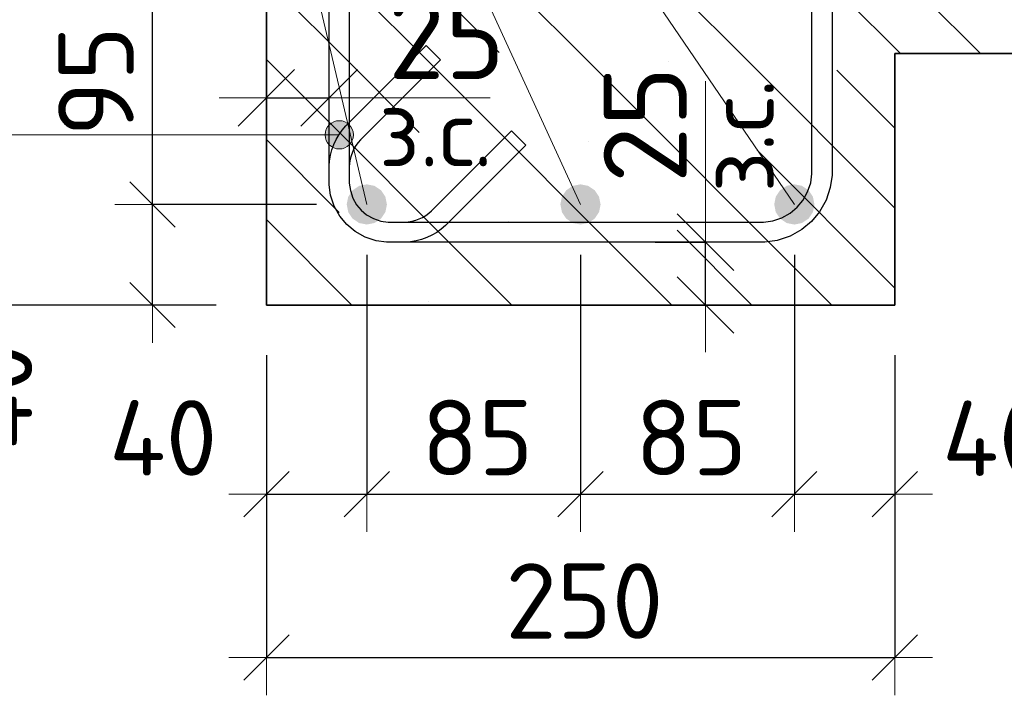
# Model space of a CAD drawing. Header units: metres. Extents: x -38 to 90, y -15 to 21.
# Tile 107 of 127: x 72.061 to 72.453, y 4.114 to 4.383. Entities that reach past the tile are written whole.
import ezdxf

# ---------------------------------------------------------------- set-up
doc = ezdxf.new("R2010")
doc.units = ezdxf.units.M
doc.header["$PDMODE"] = 65
for name, color, linetype, lineweight in [('XR$4$Арм.стержн. Хомут', 240, 'Continuous', 35), ('XR$4$Арм.стержн.горизонт. 1', 180, 'Continuous', 35), ('XR$4$Размерная линия (1)', 7, 'Continuous', 13), ('XR$4$Размерная линия_ общее', 7, 'Continuous', 13)]:
    doc.layers.add(name, color=color, linetype=linetype, lineweight=lineweight)
doc.styles.add('ISOCPEUR', font='txt')
doc.dimstyles.new('DIMSTYLE_10', dxfattribs={"dimtxt": 0.033, "dimasz": 0.0375, "dimexe": 0, "dimexo": 0, "dimgap": 0.0165, "dimtad": 2, "dimdec": 0, "dimlfac": 1000, "dimrnd": 1, "dimzin": 12, "dimdsep": 46, "dimtxsty": 'ISOCPEUR', "dimblk1": 'ALL_ML_STRICH', "dimblk2": 'ALL_ML_STRICH', "dimsah": 1, "dimcen": 0, "dimclrd": 7, "dimclre": 256, "dimclrt": 7, "dimadec": 0, "dimazin": 0, "dimtfac": 1, "dimtdec": 0, "dimtix": 1, "dimtmove": 2, "dimatfit": 3, "dimfxl": 0, "dimtvp": 1.2, "dimtzin": 0, "dimlwd": 0, "dimlwe": -3, "dimarcsym": 0})
doc.dimstyles.new('DIMSTYLE_12', dxfattribs={"dimtxt": 0.03, "dimasz": 0.03, "dimexe": 0, "dimexo": 0, "dimgap": 0.015, "dimtad": 2, "dimdec": 0, "dimlfac": 1000, "dimrnd": 1, "dimzin": 12, "dimdsep": 46, "dimtxsty": 'ISOCPEUR', "dimblk1": 'ALL_ML_STRICH', "dimblk2": 'ALL_ML_STRICH', "dimsah": 1, "dimcen": 0, "dimclrd": 7, "dimclre": 256, "dimclrt": 7, "dimadec": 0, "dimazin": 0, "dimtfac": 1, "dimtdec": 0, "dimtix": 1, "dimtmove": 2, "dimatfit": 3, "dimfxl": 0, "dimtzin": 0, "dimlwd": 0, "dimlwe": -3, "dimarcsym": 0})
doc.dimstyles.new('DIMSTYLE_13', dxfattribs={"dimtxt": 0.03, "dimasz": 0.03, "dimexe": 0, "dimexo": 0, "dimgap": 0.015, "dimtad": 2, "dimdec": 0, "dimlfac": 1000, "dimrnd": 1, "dimzin": 12, "dimdsep": 46, "dimtxsty": 'ISOCPEUR', "dimblk1": 'ALL_ML_STRICH', "dimblk2": 'ALL_ML_STRICH', "dimsah": 1, "dimcen": 0, "dimclrd": 7, "dimclre": 256, "dimclrt": 7, "dimadec": 0, "dimazin": 0, "dimtfac": 1, "dimtdec": 0, "dimtix": 1, "dimtmove": 2, "dimatfit": 3, "dimfxl": 0, "dimtvp": 1.2, "dimtzin": 0, "dimlwd": 0, "dimlwe": -3, "dimarcsym": 0})
doc.dimstyles.new('DIMSTYLE_14', dxfattribs={"dimtxt": 0.03, "dimasz": 0.03, "dimexe": 0, "dimexo": 0, "dimgap": 0.015, "dimtad": 2, "dimdec": 0, "dimlfac": 1000, "dimrnd": 1, "dimzin": 12, "dimdsep": 46, "dimtxsty": 'ISOCPEUR', "dimblk1": 'ALL_ML_STRICH', "dimblk2": 'ALL_ML_STRICH', "dimsah": 1, "dimcen": 0, "dimclrd": 7, "dimclre": 256, "dimclrt": 7, "dimadec": 0, "dimazin": 0, "dimtfac": 1, "dimtdec": 0, "dimtix": 1, "dimtmove": 2, "dimatfit": 3, "dimfxl": 0, "dimtvp": 1.2, "dimtzin": 0, "dimlwd": 0, "dimlwe": -3, "dimarcsym": 0})
pattern_1 = [(135, (0, 0), (-0.031819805, -0.031819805), [0.4, -0.05, 0, -0.05]), (135, (-0.01591, -0.01591), (-0.031819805, -0.031819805), [0.8, -0.1, 0.1, -0.1])]

# ---------------------------------------------------------------- blocks, each defined once
blk = doc.blocks.new('ALL_ML_STRICH')
at = {"color": 0, "linetype": 'ByBlock', "lineweight": -2}
for p, q in [((0, -0.5), (0, 0.5)), ((-0.3, -0.3), (0.3, 0.3)), ((-1, 0), (0.5, 0))]:
    blk.add_line(p, q, dxfattribs=at)
blk = doc.blocks.new('*D61')
at = {"layer": 'DEFPOINTS', "color": 7, "linetype": 'Continuous', "lineweight": 13, "transparency": 33554687}
for p in [(72.15954, 4.35182), (72.15954, 4.31683), (72.18454, 4.31183)]:
    blk.add_point(p, dxfattribs=at)
at = {"layer": 'XR$4$Размерная линия_ общее', "color": 253, "linetype": 'Continuous', "lineweight": -2, "true_color": 0xa0a0a0, "transparency": 33554687}
for p, q in [((72.15954, 4.33683), (72.15954, 4.35182)), ((72.18454, 4.33183), (72.18454, 4.35182))]:
    blk.add_line(p, q, dxfattribs=at)
at = {"layer": 'XR$4$Размерная линия_ общее', "color": 7, "linetype": 'Continuous', "lineweight": -2, "transparency": 33554687}
blk.add_line((72.15954, 4.35182), (72.18454, 4.35182), dxfattribs=at)
at = {"layer": 'XR$4$Размерная линия_ общее', "color": 7, "linetype": 'Continuous', "lineweight": 13, "transparency": 33554687, "xscale": 0.0375, "yscale": 0.0375, "zscale": 0.0375, "rotation": 180}
blk.add_blockref('ALL_ML_STRICH', (72.15954, 4.35182), dxfattribs=at)
at = {"layer": 'XR$4$Размерная линия_ общее', "color": 7, "linetype": 'Continuous', "lineweight": 13, "transparency": 33554687, "xscale": 0.0375, "yscale": 0.0375, "zscale": 0.0375}
blk.add_blockref('ALL_ML_STRICH', (72.18454, 4.35182), dxfattribs=at)
at = {"layer": 'XR$4$Размерная линия_ общее', "color": 7, "linetype": 'Continuous', "lineweight": 13, "transparency": 33554687, "insert": (72.23127, 4.37582), "char_height": 0.033, "width": 0.066, "attachment_point": 5, "style": 'ISOCPEUR'}
blk.add_mtext('\\A1;{25}', dxfattribs=at)
at = {"layer": 'XR$4$Размерная линия_ общее', "color": 7, "linetype": 'Continuous', "lineweight": 13, "transparency": 33554687, "insert": (72.20432, 4.35161), "char_height": 0.027, "width": 0.00135, "attachment_point": 1, "line_spacing_factor": 0.60241, "style": 'ISOCPEUR'}
blk.add_mtext('з.с.', dxfattribs=at)
blk = doc.blocks.new('*D62')
at = {"layer": 'DEFPOINTS', "color": 7, "linetype": 'Continuous', "lineweight": 13, "transparency": 33554687}
for p in [(72.29424, 4.29445), (72.29924, 4.26945), (72.33423, 4.26945)]:
    blk.add_point(p, dxfattribs=at)
at = {"layer": 'XR$4$Размерная линия_ общее', "color": 253, "linetype": 'Continuous', "lineweight": -2, "true_color": 0xa0a0a0, "transparency": 33554687}
for p, q in [((72.31424, 4.29445), (72.33423, 4.29445)), ((72.31924, 4.26945), (72.33423, 4.26945))]:
    blk.add_line(p, q, dxfattribs=at)
at = {"layer": 'XR$4$Размерная линия_ общее', "color": 7, "linetype": 'Continuous', "lineweight": -2, "transparency": 33554687}
blk.add_line((72.33423, 4.26945), (72.33423, 4.29445), dxfattribs=at)
at = {"layer": 'XR$4$Размерная линия_ общее', "color": 7, "linetype": 'Continuous', "lineweight": 13, "transparency": 33554687, "xscale": 0.0375, "yscale": 0.0375, "zscale": 0.0375}
for p, rotation in [((72.33423, 4.29445), 90), ((72.33423, 4.26945), 270)]:
    blk.add_blockref('ALL_ML_STRICH', p, dxfattribs=dict(at, rotation=rotation))
at = {"layer": 'XR$4$Размерная линия_ общее', "color": 7, "linetype": 'Continuous', "lineweight": 13, "transparency": 33554687, "insert": (72.33444, 4.31422), "char_height": 0.027, "width": 0.00135, "attachment_point": 1, "rotation": 90, "line_spacing_factor": 0.60241, "style": 'ISOCPEUR'}
blk.add_mtext('з.с.', dxfattribs=at)
at = {"layer": 'XR$4$Размерная линия_ общее', "color": 7, "linetype": 'Continuous', "lineweight": 13, "transparency": 33554687, "insert": (72.31023, 4.34117), "char_height": 0.033, "width": 0.066, "attachment_point": 5, "rotation": 90, "style": 'ISOCPEUR'}
blk.add_mtext('\\A1;{25}', dxfattribs=at)
blk = doc.blocks.new('*D67')
at = {"layer": 'DEFPOINTS', "color": 7, "linetype": 'Continuous', "lineweight": 13, "transparency": 33554687}
for p in [(72.15958, 4.56945), (72.03923, 4.26945), (72.15954, 4.26945)]:
    blk.add_point(p, dxfattribs=at)
at = {"layer": 'XR$4$Размерная линия (1)', "color": 9, "linetype": 'Continuous', "lineweight": -2, "true_color": 0xc7c7c7, "transparency": 33554687}
for p, q in [((72.13958, 4.56945), (72.03923, 4.56945)), ((72.13954, 4.26945), (72.03923, 4.26945))]:
    blk.add_line(p, q, dxfattribs=at)
at = {"layer": 'XR$4$Размерная линия (1)', "color": 7, "linetype": 'Continuous', "lineweight": -2, "transparency": 33554687}
blk.add_line((72.03923, 4.26945), (72.03923, 4.56945), dxfattribs=at)
at = {"layer": 'XR$4$Размерная линия (1)', "color": 7, "linetype": 'Continuous', "lineweight": 13, "transparency": 33554687, "xscale": 0.03, "yscale": 0.03, "zscale": 0.03}
for p, rotation in [((72.03923, 4.56945), 90), ((72.03923, 4.26945), 270)]:
    blk.add_blockref('ALL_ML_STRICH', p, dxfattribs=dict(at, rotation=rotation))
at = {"layer": 'XR$4$Размерная линия (1)', "color": 7, "linetype": 'Continuous', "lineweight": 13, "transparency": 33554687, "insert": (72.01673, 4.42095), "char_height": 0.03, "width": 0.09, "attachment_point": 5, "rotation": 90, "style": 'ISOCPEUR'}
blk.add_mtext('\\A1;{300}', dxfattribs=at)
blk = doc.blocks.new('*D68')
at = {"layer": 'DEFPOINTS', "color": 7, "linetype": 'Continuous', "lineweight": 13, "transparency": 33554687}
for p in [(72.15958, 4.26945), (72.40954, 4.26945), (72.15958, 4.12921)]:
    blk.add_point(p, dxfattribs=at)
at = {"layer": 'XR$4$Размерная линия (1)', "color": 9, "linetype": 'Continuous', "lineweight": -2, "true_color": 0xc7c7c7, "transparency": 33554687}
for p, q in [((72.15958, 4.24945), (72.15958, 4.12921)), ((72.40954, 4.24945), (72.40954, 4.12921))]:
    blk.add_line(p, q, dxfattribs=at)
at = {"layer": 'XR$4$Размерная линия (1)', "color": 7, "linetype": 'Continuous', "lineweight": -2, "transparency": 33554687}
blk.add_line((72.15958, 4.12921), (72.40954, 4.12921), dxfattribs=at)
at = {"layer": 'XR$4$Размерная линия (1)', "color": 7, "linetype": 'Continuous', "lineweight": 13, "transparency": 33554687, "xscale": 0.03, "yscale": 0.03, "zscale": 0.03, "rotation": 180}
blk.add_blockref('ALL_ML_STRICH', (72.15958, 4.12921), dxfattribs=at)
at = {"layer": 'XR$4$Размерная линия (1)', "color": 7, "linetype": 'Continuous', "lineweight": 13, "transparency": 33554687, "xscale": 0.03, "yscale": 0.03, "zscale": 0.03}
blk.add_blockref('ALL_ML_STRICH', (72.40954, 4.12921), dxfattribs=at)
at = {"layer": 'XR$4$Размерная линия (1)', "color": 7, "linetype": 'Continuous', "lineweight": 13, "transparency": 33554687, "insert": (72.28606, 4.15171), "char_height": 0.03, "width": 0.09, "attachment_point": 5, "style": 'ISOCPEUR'}
blk.add_mtext('\\A1;{250}', dxfattribs=at)
blk = doc.blocks.new('*D69')
at = {"layer": 'DEFPOINTS', "color": 7, "linetype": 'Continuous', "lineweight": 13, "transparency": 33554687}
for p in [(72.1995, 4.30945), (72.15958, 4.26945), (72.15958, 4.19421)]:
    blk.add_point(p, dxfattribs=at)
at = {"layer": 'XR$4$Размерная линия (1)', "color": 9, "linetype": 'Continuous', "lineweight": -2, "true_color": 0xc7c7c7, "transparency": 33554687}
for p, q in [((72.1995, 4.28945), (72.1995, 4.19421)), ((72.15958, 4.24945), (72.15958, 4.19421))]:
    blk.add_line(p, q, dxfattribs=at)
at = {"layer": 'XR$4$Размерная линия (1)', "color": 7, "linetype": 'Continuous', "lineweight": -2, "transparency": 33554687}
blk.add_line((72.15958, 4.19421), (72.1995, 4.19421), dxfattribs=at)
at = {"layer": 'XR$4$Размерная линия (1)', "color": 7, "linetype": 'Continuous', "lineweight": 13, "transparency": 33554687, "xscale": 0.03, "yscale": 0.03, "zscale": 0.03, "rotation": 180}
blk.add_blockref('ALL_ML_STRICH', (72.15958, 4.19421), dxfattribs=at)
at = {"layer": 'XR$4$Размерная линия (1)', "color": 7, "linetype": 'Continuous', "lineweight": 13, "transparency": 33554687, "xscale": 0.03, "yscale": 0.03, "zscale": 0.03}
blk.add_blockref('ALL_ML_STRICH', (72.1995, 4.19421), dxfattribs=at)
at = {"layer": 'XR$4$Размерная линия (1)', "color": 7, "linetype": 'Continuous', "lineweight": 13, "transparency": 33554687, "insert": (72.11849, 4.2166), "char_height": 0.03, "width": 0.06, "attachment_point": 5, "style": 'ISOCPEUR'}
blk.add_mtext('\\A1;{40}', dxfattribs=at)
blk = doc.blocks.new('*D70')
at = {"layer": 'DEFPOINTS', "color": 7, "linetype": 'Continuous', "lineweight": 13, "transparency": 33554687}
for p in [(72.1995, 4.30945), (72.2845, 4.30945), (72.1995, 4.19421)]:
    blk.add_point(p, dxfattribs=at)
at = {"layer": 'XR$4$Размерная линия (1)', "color": 9, "linetype": 'Continuous', "lineweight": -2, "true_color": 0xc7c7c7, "transparency": 33554687}
for p, q in [((72.1995, 4.28945), (72.1995, 4.19421)), ((72.2845, 4.28945), (72.2845, 4.19421))]:
    blk.add_line(p, q, dxfattribs=at)
at = {"layer": 'XR$4$Размерная линия (1)', "color": 7, "linetype": 'Continuous', "lineweight": -2, "transparency": 33554687}
blk.add_line((72.1995, 4.19421), (72.2845, 4.19421), dxfattribs=at)
at = {"layer": 'XR$4$Размерная линия (1)', "color": 7, "linetype": 'Continuous', "lineweight": 13, "transparency": 33554687, "xscale": 0.03, "yscale": 0.03, "zscale": 0.03, "rotation": 180}
blk.add_blockref('ALL_ML_STRICH', (72.1995, 4.19421), dxfattribs=at)
at = {"layer": 'XR$4$Размерная линия (1)', "color": 7, "linetype": 'Continuous', "lineweight": 13, "transparency": 33554687, "xscale": 0.03, "yscale": 0.03, "zscale": 0.03}
blk.add_blockref('ALL_ML_STRICH', (72.2845, 4.19421), dxfattribs=at)
at = {"layer": 'XR$4$Размерная линия (1)', "color": 7, "linetype": 'Continuous', "lineweight": 13, "transparency": 33554687, "insert": (72.2435, 4.21671), "char_height": 0.03, "width": 0.06, "attachment_point": 5, "style": 'ISOCPEUR'}
blk.add_mtext('\\A1;{85}', dxfattribs=at)
blk = doc.blocks.new('*D71')
at = {"layer": 'DEFPOINTS', "color": 7, "linetype": 'Continuous', "lineweight": 13, "transparency": 33554687}
for p in [(72.2845, 4.30945), (72.36958, 4.30945), (72.2845, 4.19421)]:
    blk.add_point(p, dxfattribs=at)
at = {"layer": 'XR$4$Размерная линия (1)', "color": 9, "linetype": 'Continuous', "lineweight": -2, "true_color": 0xc7c7c7, "transparency": 33554687}
for p, q in [((72.2845, 4.28945), (72.2845, 4.19421)), ((72.36958, 4.28945), (72.36958, 4.19421))]:
    blk.add_line(p, q, dxfattribs=at)
at = {"layer": 'XR$4$Размерная линия (1)', "color": 7, "linetype": 'Continuous', "lineweight": -2, "transparency": 33554687}
blk.add_line((72.2845, 4.19421), (72.36958, 4.19421), dxfattribs=at)
at = {"layer": 'XR$4$Размерная линия (1)', "color": 7, "linetype": 'Continuous', "lineweight": 13, "transparency": 33554687, "xscale": 0.03, "yscale": 0.03, "zscale": 0.03, "rotation": 180}
blk.add_blockref('ALL_ML_STRICH', (72.2845, 4.19421), dxfattribs=at)
at = {"layer": 'XR$4$Размерная линия (1)', "color": 7, "linetype": 'Continuous', "lineweight": 13, "transparency": 33554687, "xscale": 0.03, "yscale": 0.03, "zscale": 0.03}
blk.add_blockref('ALL_ML_STRICH', (72.36958, 4.19421), dxfattribs=at)
at = {"layer": 'XR$4$Размерная линия (1)', "color": 7, "linetype": 'Continuous', "lineweight": 13, "transparency": 33554687, "insert": (72.32854, 4.21671), "char_height": 0.03, "width": 0.06, "attachment_point": 5, "style": 'ISOCPEUR'}
blk.add_mtext('\\A1;{85}', dxfattribs=at)
blk = doc.blocks.new('*D72')
at = {"layer": 'DEFPOINTS', "color": 7, "linetype": 'Continuous', "lineweight": 13, "transparency": 33554687}
for p in [(72.36958, 4.30945), (72.40954, 4.26945), (72.36958, 4.19421)]:
    blk.add_point(p, dxfattribs=at)
at = {"layer": 'XR$4$Размерная линия (1)', "color": 9, "linetype": 'Continuous', "lineweight": -2, "true_color": 0xc7c7c7, "transparency": 33554687}
for p, q in [((72.36958, 4.28945), (72.36958, 4.19421)), ((72.40954, 4.24945), (72.40954, 4.19421))]:
    blk.add_line(p, q, dxfattribs=at)
at = {"layer": 'XR$4$Размерная линия (1)', "color": 7, "linetype": 'Continuous', "lineweight": -2, "transparency": 33554687}
blk.add_line((72.36958, 4.19421), (72.40954, 4.19421), dxfattribs=at)
at = {"layer": 'XR$4$Размерная линия (1)', "color": 7, "linetype": 'Continuous', "lineweight": 13, "transparency": 33554687, "xscale": 0.03, "yscale": 0.03, "zscale": 0.03, "rotation": 180}
blk.add_blockref('ALL_ML_STRICH', (72.36958, 4.19421), dxfattribs=at)
at = {"layer": 'XR$4$Размерная линия (1)', "color": 7, "linetype": 'Continuous', "lineweight": 13, "transparency": 33554687, "xscale": 0.03, "yscale": 0.03, "zscale": 0.03}
blk.add_blockref('ALL_ML_STRICH', (72.40954, 4.19421), dxfattribs=at)
at = {"layer": 'XR$4$Размерная линия (1)', "color": 7, "linetype": 'Continuous', "lineweight": 13, "transparency": 33554687, "insert": (72.44988, 4.21641), "char_height": 0.03, "width": 0.06, "attachment_point": 5, "style": 'ISOCPEUR'}
blk.add_mtext('\\A1;{40}', dxfattribs=at)
blk = doc.blocks.new('*D365')
at = {"layer": 'DEFPOINTS', "color": 7, "linetype": 'Continuous', "lineweight": 13, "transparency": 33554687}
for p in [(72.1995, 4.30945), (72.11423, 4.26945), (72.15954, 4.26945)]:
    blk.add_point(p, dxfattribs=at)
at = {"layer": 'XR$4$Размерная линия (1)', "color": 9, "linetype": 'Continuous', "lineweight": -2, "true_color": 0xc7c7c7, "transparency": 33554687}
for p, q in [((72.1795, 4.30945), (72.11423, 4.30945)), ((72.13954, 4.26945), (72.11423, 4.26945))]:
    blk.add_line(p, q, dxfattribs=at)
at = {"layer": 'XR$4$Размерная линия (1)', "color": 7, "linetype": 'Continuous', "lineweight": -2, "transparency": 33554687}
blk.add_line((72.11423, 4.26945), (72.11423, 4.30945), dxfattribs=at)
at = {"layer": 'XR$4$Размерная линия (1)', "color": 7, "linetype": 'Continuous', "lineweight": 13, "transparency": 33554687, "xscale": 0.03, "yscale": 0.03, "zscale": 0.03}
for p, rotation in [((72.11423, 4.30945), 90), ((72.11423, 4.26945), 270)]:
    blk.add_blockref('ALL_ML_STRICH', p, dxfattribs=dict(at, rotation=rotation))
at = {"layer": 'XR$4$Размерная линия (1)', "color": 7, "linetype": 'Continuous', "lineweight": 13, "transparency": 33554687, "insert": (72.05137, 4.23307), "char_height": 0.03, "width": 0.06, "attachment_point": 5, "rotation": 90, "style": 'ISOCPEUR'}
blk.add_mtext('\\A1;{40}', dxfattribs=at)
blk = doc.blocks.new('*D366')
at = {"layer": 'DEFPOINTS', "color": 7, "linetype": 'Continuous', "lineweight": 13, "transparency": 33554687}
for p in [(72.1995, 4.40445), (72.11423, 4.30945), (72.1995, 4.30945)]:
    blk.add_point(p, dxfattribs=at)
at = {"layer": 'XR$4$Размерная линия (1)', "color": 9, "linetype": 'Continuous', "lineweight": -2, "true_color": 0xc7c7c7, "transparency": 33554687}
for p, q in [((72.1795, 4.40445), (72.11423, 4.40445)), ((72.1795, 4.30945), (72.11423, 4.30945))]:
    blk.add_line(p, q, dxfattribs=at)
at = {"layer": 'XR$4$Размерная линия (1)', "color": 7, "linetype": 'Continuous', "lineweight": -2, "transparency": 33554687}
blk.add_line((72.11423, 4.30945), (72.11423, 4.40445), dxfattribs=at)
at = {"layer": 'XR$4$Размерная линия (1)', "color": 7, "linetype": 'Continuous', "lineweight": 13, "transparency": 33554687, "xscale": 0.03, "yscale": 0.03, "zscale": 0.03}
for p, rotation in [((72.11423, 4.40445), 90), ((72.11423, 4.30945), 270)]:
    blk.add_blockref('ALL_ML_STRICH', p, dxfattribs=dict(at, rotation=rotation))
at = {"layer": 'XR$4$Размерная линия (1)', "color": 7, "linetype": 'Continuous', "lineweight": 13, "transparency": 33554687, "insert": (72.09173, 4.35845), "char_height": 0.03, "width": 0.06, "attachment_point": 5, "rotation": 90, "style": 'ISOCPEUR'}
blk.add_mtext('\\A1;{95}', dxfattribs=at)

msp = doc.modelspace()

# ---------------------------------------------------------------- hatches: boundary and pattern name
at = {"linetype": 'Continuous', "lineweight": 13, "transparency": 33554687}
h = msp.add_hatch(dxfattribs=at)
h.set_pattern_fill('__________540', scale=0.015, style=0, pattern_type=2)
h.set_pattern_definition(pattern_1)
h.paths.add_polyline_path([(72.15958, 4.56945), (72.15958, 4.36945), (72.61754, 4.36945), (72.61754, 4.56945)], flags=0)
at = {"linetype": 'Continuous', "lineweight": 25, "transparency": 33554687}
h = msp.add_hatch(dxfattribs=at)
h.set_pattern_fill('__________540', scale=0.015, style=0, pattern_type=2)
h.set_pattern_definition(pattern_1)
h.paths.add_polyline_path([(72.40958, 4.36945), (72.15958, 4.36945), (72.15958, 4.26945), (72.40958, 4.26945)], flags=0)
at = {"layer": 'XR$4$Арм.стержн. Хомут', "linetype": 'Continuous', "lineweight": 13, "transparency": 33554687}
for points in [[(72.1837, 4.33996), (72.18573, 4.33231), (72.18573, 4.34198)], [(72.18573, 4.34198), (72.18854, 4.33152), (72.18854, 4.34277)], [(72.18573, 4.34198), (72.18573, 4.33231), (72.18854, 4.33152)], [(72.18854, 4.34277), (72.18854, 4.33152), (72.19135, 4.33231)], [(72.18854, 4.34277), (72.19135, 4.33231), (72.19135, 4.34198)], [(72.19135, 4.34198), (72.19135, 4.33231), (72.19338, 4.33433)], [(72.19135, 4.34198), (72.19338, 4.33433), (72.19338, 4.33996)], [(72.1837, 4.33433), (72.1837, 4.33996), (72.18292, 4.33714)], [(72.1837, 4.33996), (72.1837, 4.33433), (72.18573, 4.33231)], [(72.19338, 4.33996), (72.19338, 4.33433), (72.19417, 4.33714)]]:
    msp.add_hatch(color=7, dxfattribs=at).paths.add_polyline_path(points)
at = {"layer": 'XR$4$Арм.стержн.горизонт. 1', "linetype": 'Continuous', "lineweight": 50, "transparency": 33554687}
for points in [[(72.2075, 4.30945), (72.20689, 4.31251), (72.20516, 4.31511), (72.20256, 4.31684), (72.1995, 4.31745), (72.19644, 4.31684), (72.19385, 4.31511), (72.19211, 4.31251), (72.1915, 4.30945), (72.19211, 4.30639), (72.19385, 4.30379), (72.19644, 4.30206), (72.1995, 4.30145), (72.20256, 4.30206), (72.20516, 4.30379), (72.20689, 4.30639)], [(72.2925, 4.30945), (72.29189, 4.31251), (72.29016, 4.31511), (72.28756, 4.31684), (72.2845, 4.31745), (72.28144, 4.31684), (72.27885, 4.31511), (72.27711, 4.31251), (72.2765, 4.30945), (72.27711, 4.30639), (72.27885, 4.30379), (72.28144, 4.30206), (72.2845, 4.30145), (72.28756, 4.30206), (72.29016, 4.30379), (72.29189, 4.30639)], [(72.37758, 4.30945), (72.37697, 4.31251), (72.37524, 4.31511), (72.37264, 4.31684), (72.36958, 4.31745), (72.36652, 4.31684), (72.36392, 4.31511), (72.36219, 4.31251), (72.36158, 4.30945), (72.36219, 4.30639), (72.36392, 4.30379), (72.36652, 4.30206), (72.36958, 4.30145), (72.37264, 4.30206), (72.37524, 4.30379), (72.37697, 4.30639)]]:
    msp.add_hatch(color=7, dxfattribs=at).paths.add_polyline_path(points)

# ---------------------------------------------------------------- linework, layer by layer
at = {"color": 7, "linetype": 'Continuous', "lineweight": 35, "transparency": 33554687}
for p, q in [((72.15958, 4.56945), (72.15958, 4.36945)), ((72.15958, 4.36945), (72.15958, 4.26945)), ((72.40958, 4.26945), (72.40958, 4.36945)), ((72.40958, 4.36945), (72.61754, 4.36945)), ((72.15958, 4.26945), (72.40958, 4.26945))]:
    msp.add_line(p, q, dxfattribs=at)
at = {"color": 7, "linetype": 'Continuous', "lineweight": 13, "transparency": 33554687}
for p, q in [((72.33423, 4.29445), (72.33423, 4.35845)), ((72.18454, 4.35182), (72.24854, 4.35182))]:
    msp.add_line(p, q, dxfattribs=at)
at = {"layer": 'XR$4$Арм.стержн. Хомут', "color": 7, "linetype": 'Continuous', "lineweight": 13, "transparency": 33554687}
for p, q in [((72.18854, 4.34277), (72.18854, 4.34277)), ((72.01077, 4.33714), (72.18854, 4.33714)), ((72.18292, 4.33714), (72.18292, 4.33714)), ((72.19417, 4.33714), (72.19417, 4.33714)), ((72.18854, 4.33152), (72.18854, 4.33152))]:
    msp.add_line(p, q, dxfattribs=at)
at = {"layer": 'XR$4$Арм.стержн. Хомут', "color": 40, "linetype": 'Continuous', "lineweight": 25, "transparency": 33554687}
for points in [[(72.19254, 4.51422), (72.19254, 4.31785), (72.19295, 4.31495), (72.19391, 4.31201), (72.19542, 4.30933), (72.19724, 4.30715), (72.19942, 4.30532), (72.2021, 4.30382), (72.20504, 4.30285), (72.20795, 4.30245), (72.21449, 4.30245), (72.21601, 4.30256), (72.21749, 4.3028), (72.21894, 4.30317), (72.22032, 4.30367), (72.22165, 4.30429), (72.22294, 4.30505), (72.22416, 4.30593), (72.2253, 4.30693), (72.25709, 4.33871), (72.26274, 4.33306), (72.23076, 4.30107), (72.22913, 4.29965), (72.22732, 4.29835), (72.22538, 4.29721), (72.22338, 4.29627), (72.22131, 4.29552), (72.21914, 4.29496), (72.21693, 4.2946), (72.21477, 4.29445), (72.20739, 4.29445), (72.20322, 4.29503), (72.19887, 4.29646), (72.19486, 4.29871), (72.19156, 4.30147), (72.1888, 4.30477), (72.18656, 4.30878), (72.18512, 4.31313), (72.18454, 4.3173), (72.18454, 4.51477)], [(72.38458, 4.51477), (72.38458, 4.32113), (72.3839, 4.31625), (72.38223, 4.31117), (72.37961, 4.30649), (72.37639, 4.30264), (72.37254, 4.29942), (72.36786, 4.2968), (72.36278, 4.29513), (72.3579, 4.29445), (72.20739, 4.29445), (72.20322, 4.29503), (72.19887, 4.29646), (72.19486, 4.29871), (72.19156, 4.30147), (72.1888, 4.30477), (72.18656, 4.30878), (72.18512, 4.31313), (72.18454, 4.3173), (72.18454, 4.32468), (72.18469, 4.32684), (72.18505, 4.32905), (72.18561, 4.33122), (72.18636, 4.33329), (72.1873, 4.33529), (72.18844, 4.33722), (72.18975, 4.33904), (72.19116, 4.34067), (72.22315, 4.37265), (72.2288, 4.367)], [(72.19254, 4.51422), (72.19254, 4.31785), (72.19295, 4.31495), (72.19391, 4.31201), (72.19542, 4.30933), (72.19724, 4.30715), (72.19942, 4.30532), (72.2021, 4.30382), (72.20504, 4.30285), (72.20795, 4.30245), (72.21449, 4.30245), (72.21601, 4.30256), (72.21749, 4.3028), (72.21894, 4.30317), (72.22032, 4.30367), (72.22165, 4.30429), (72.22294, 4.30505), (72.22416, 4.30593), (72.2253, 4.30693), (72.25709, 4.33871), (72.26274, 4.33306), (72.23076, 4.30107), (72.22913, 4.29965), (72.22732, 4.29835), (72.22538, 4.29721), (72.22338, 4.29627), (72.22131, 4.29552), (72.21914, 4.29496), (72.21693, 4.2946), (72.21477, 4.29445), (72.20739, 4.29445), (72.20322, 4.29503), (72.19887, 4.29646), (72.19486, 4.29871), (72.19156, 4.30147), (72.1888, 4.30477), (72.18656, 4.30878), (72.18512, 4.31313), (72.18454, 4.3173), (72.18454, 4.51477)], [(72.38458, 4.51477), (72.38458, 4.32113), (72.3839, 4.31625), (72.38223, 4.31117), (72.37961, 4.30649), (72.37639, 4.30264), (72.37254, 4.29942), (72.36786, 4.2968), (72.36278, 4.29513), (72.3579, 4.29445), (72.20739, 4.29445), (72.20322, 4.29503), (72.19887, 4.29646), (72.19486, 4.29871), (72.19156, 4.30147), (72.1888, 4.30477), (72.18656, 4.30878), (72.18512, 4.31313), (72.18454, 4.3173), (72.18454, 4.32468), (72.18469, 4.32684), (72.18505, 4.32905), (72.18561, 4.33122), (72.18636, 4.33329), (72.1873, 4.33529), (72.18844, 4.33722), (72.18975, 4.33904), (72.19116, 4.34067), (72.22315, 4.37265), (72.2288, 4.367)], [(72.19254, 4.51422), (72.19254, 4.31785), (72.19295, 4.31495), (72.19391, 4.31201), (72.19542, 4.30933), (72.19724, 4.30715), (72.19942, 4.30532), (72.2021, 4.30382), (72.20504, 4.30285), (72.20795, 4.30245), (72.21449, 4.30245), (72.21601, 4.30256), (72.21749, 4.3028), (72.21894, 4.30317), (72.22032, 4.30367), (72.22165, 4.30429), (72.22294, 4.30505), (72.22416, 4.30593), (72.2253, 4.30693), (72.25709, 4.33871), (72.26274, 4.33306), (72.23076, 4.30107), (72.22913, 4.29965), (72.22732, 4.29835), (72.22538, 4.29721), (72.22338, 4.29627), (72.22131, 4.29552), (72.21914, 4.29496), (72.21693, 4.2946), (72.21477, 4.29445), (72.20739, 4.29445), (72.20322, 4.29503), (72.19887, 4.29646), (72.19486, 4.29871), (72.19156, 4.30147), (72.1888, 4.30477), (72.18656, 4.30878), (72.18512, 4.31313), (72.18454, 4.3173), (72.18454, 4.51477)], [(72.38458, 4.51477), (72.38458, 4.32113), (72.3839, 4.31625), (72.38223, 4.31117), (72.37961, 4.30649), (72.37639, 4.30264), (72.37254, 4.29942), (72.36786, 4.2968), (72.36278, 4.29513), (72.3579, 4.29445), (72.20739, 4.29445), (72.20322, 4.29503), (72.19887, 4.29646), (72.19486, 4.29871), (72.19156, 4.30147), (72.1888, 4.30477), (72.18656, 4.30878), (72.18512, 4.31313), (72.18454, 4.3173), (72.18454, 4.32468), (72.18469, 4.32684), (72.18505, 4.32905), (72.18561, 4.33122), (72.18636, 4.33329), (72.1873, 4.33529), (72.18844, 4.33722), (72.18975, 4.33904), (72.19116, 4.34067), (72.22315, 4.37265), (72.2288, 4.367)], [(72.2288, 4.367), (72.19702, 4.33521), (72.19602, 4.33407), (72.19514, 4.33285), (72.19439, 4.33156), (72.19376, 4.33023), (72.19326, 4.32885), (72.19289, 4.3274), (72.19265, 4.32591), (72.19254, 4.3244), (72.19254, 4.31785), (72.19295, 4.31495), (72.19391, 4.31201), (72.19542, 4.30933), (72.19724, 4.30715), (72.19942, 4.30532), (72.2021, 4.30382), (72.20504, 4.30285), (72.20795, 4.30245), (72.35735, 4.30245), (72.36096, 4.30295), (72.36463, 4.30416), (72.36798, 4.30604), (72.37071, 4.30832), (72.37299, 4.31105), (72.37487, 4.3144), (72.37608, 4.31806), (72.37658, 4.32168), (72.37658, 4.51422)], [(72.2288, 4.367), (72.19702, 4.33521), (72.19602, 4.33407), (72.19514, 4.33285), (72.19439, 4.33156), (72.19376, 4.33023), (72.19326, 4.32885), (72.19289, 4.3274), (72.19265, 4.32591), (72.19254, 4.3244), (72.19254, 4.31785), (72.19295, 4.31495), (72.19391, 4.31201), (72.19542, 4.30933), (72.19724, 4.30715), (72.19942, 4.30532), (72.2021, 4.30382), (72.20504, 4.30285), (72.20795, 4.30245), (72.35735, 4.30245), (72.36096, 4.30295), (72.36463, 4.30416), (72.36798, 4.30604), (72.37071, 4.30832), (72.37299, 4.31105), (72.37487, 4.3144), (72.37608, 4.31806), (72.37658, 4.32168), (72.37658, 4.51422)], [(72.2288, 4.367), (72.19702, 4.33521), (72.19602, 4.33407), (72.19514, 4.33285), (72.19439, 4.33156), (72.19376, 4.33023), (72.19326, 4.32885), (72.19289, 4.3274), (72.19265, 4.32591), (72.19254, 4.3244), (72.19254, 4.31785), (72.19295, 4.31495), (72.19391, 4.31201), (72.19542, 4.30933), (72.19724, 4.30715), (72.19942, 4.30532), (72.2021, 4.30382), (72.20504, 4.30285), (72.20795, 4.30245), (72.35735, 4.30245), (72.36096, 4.30295), (72.36463, 4.30416), (72.36798, 4.30604), (72.37071, 4.30832), (72.37299, 4.31105), (72.37487, 4.3144), (72.37608, 4.31806), (72.37658, 4.32168), (72.37658, 4.51422)]]:
    msp.add_lwpolyline(points, dxfattribs=at)
at = {"layer": 'XR$4$Арм.стержн. Хомут', "color": 7, "linetype": 'Continuous', "lineweight": 13, "transparency": 33554687}
msp.add_circle((72.18854, 4.33714), 0.00563, dxfattribs=at)
at = {"layer": 'XR$4$Арм.стержн.горизонт. 1', "color": 7, "linetype": 'Continuous', "lineweight": 13, "transparency": 33554687}
for q in [(72.36958, 4.30945), (72.2845, 4.30945), (72.1995, 4.30945)]:
    msp.add_line((72.10914, 4.6918), q, dxfattribs=at)

# ---------------------------------------------------------------- dimensions: what is measured, and where the dimension line sits
at = {"layer": 'XR$4$Размерная линия (1)', "color": 7, "linetype": 'Continuous', "lineweight": 13, "transparency": 33554687}
for base, p1, p2, dimstyle, picture, middle in [((72.03923, 4.56945), (72.13954, 4.26945), (72.13958, 4.56945), 'DIMSTYLE_12', '*D67', (72.01673, 4.42095)), ((72.11423, 4.40445), (72.1795, 4.30945), (72.1795, 4.40445), 'DIMSTYLE_12', '*D366', (72.09173, 4.35845)), ((72.11423, 4.30945), (72.13954, 4.26945), (72.1795, 4.30945), 'DIMSTYLE_14', '*D365', (72.05137, 4.23307))]:
    dim = msp.add_linear_dim(base=base, p1=p1, p2=p2, angle=90, dimstyle=dimstyle, override={"dimpost": '<>', "dimclrd": 7, "dimclre": 9, "dimclrt": 7, "dimlwd": 0, "dimlwe": 65533}, dxfattribs=at)
    dim.commit()
    dim.dimension.update_dxf_attribs({"geometry": picture, "text_midpoint": middle, "dimtype": 160})
for base, p1, p2, dimstyle, picture, middle in [((72.1995, 4.19421), (72.15958, 4.24945), (72.1995, 4.28945), 'DIMSTYLE_13', '*D69', (72.11849, 4.2166)), ((72.2845, 4.19421), (72.1995, 4.28945), (72.2845, 4.28945), 'DIMSTYLE_12', '*D70', (72.2435, 4.21671)), ((72.36958, 4.19421), (72.2845, 4.28945), (72.36958, 4.28945), 'DIMSTYLE_12', '*D71', (72.32854, 4.21671)), ((72.40954, 4.19421), (72.36958, 4.28945), (72.40954, 4.24945), 'DIMSTYLE_14', '*D72', (72.44988, 4.21641)), ((72.40954, 4.12921), (72.15958, 4.24945), (72.40954, 4.24945), 'DIMSTYLE_12', '*D68', (72.28606, 4.15171))]:
    dim = msp.add_linear_dim(base=base, p1=p1, p2=p2, dimstyle=dimstyle, override={"dimpost": '<>', "dimclrd": 7, "dimclre": 9, "dimclrt": 7, "dimlwd": 0, "dimlwe": 65533}, dxfattribs=at)
    dim.commit()
    dim.dimension.update_dxf_attribs({"geometry": picture, "text_midpoint": middle, "dimtype": 160})
at = {"layer": 'XR$4$Размерная линия_ общее', "color": 7, "linetype": 'Continuous', "lineweight": 13, "transparency": 33554687}
dim = msp.add_linear_dim(base=(72.18454, 4.35182), p1=(72.15954, 4.33683), p2=(72.18454, 4.33183), text='<>\\Xз.с.', dimstyle='DIMSTYLE_10', override={"dimpost": '<>', "dimclrd": 7, "dimclre": 253, "dimclrt": 7, "dimlwd": 0, "dimlwe": 65533}, dxfattribs=at)
dim.commit()
dim.dimension.update_dxf_attribs({"geometry": '*D61', "text_midpoint": (72.23127, 4.37582), "dimtype": 160})
dim = msp.add_linear_dim(base=(72.33423, 4.29445), p1=(72.31924, 4.26945), p2=(72.31424, 4.29445), angle=90, text='<>\\Xз.с.', dimstyle='DIMSTYLE_10', override={"dimpost": '<>', "dimclrd": 7, "dimclre": 253, "dimclrt": 7, "dimlwd": 0, "dimlwe": 65533}, dxfattribs=at)
dim.commit()
dim.dimension.update_dxf_attribs({"geometry": '*D62', "text_midpoint": (72.31023, 4.34117), "dimtype": 160})

doc.saveas('drawing.dxf')
